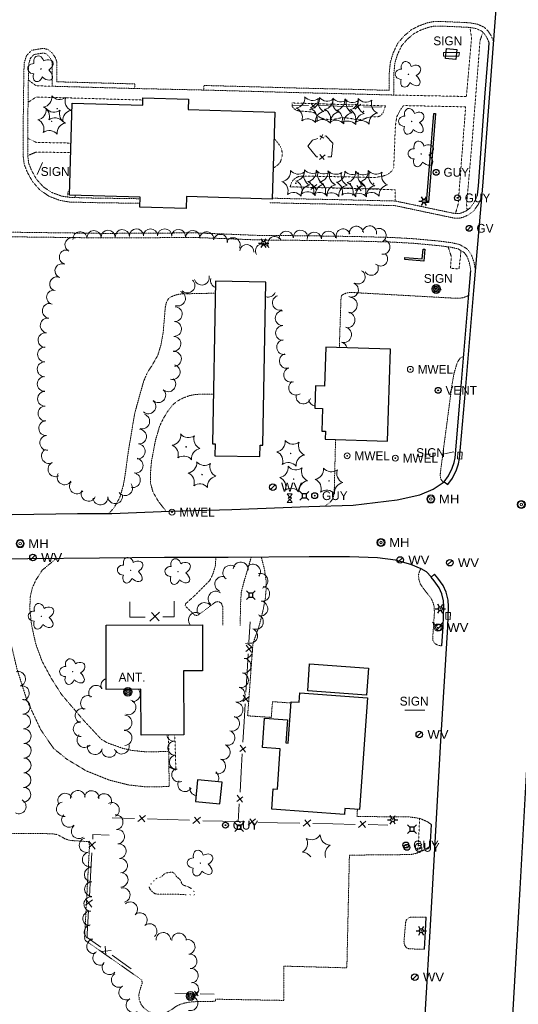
# Model space of a CAD drawing. Extents: x 386588 to 390135, y 96998 to 113606.
# Tile 33 of 93: x 387607 to 387879, y 99596 to 100133. Entities that reach past the tile are written whole.
import ezdxf
from ezdxf.enums import TextEntityAlignment as Align

# ---------------------------------------------------------------- set-up
doc = ezdxf.new("R2010")
doc.units = 0
doc.header["$MEASUREMENT"] = 0
for name, pattern in [('Wisdot3', [0.1875, 0.125, -0.0625]), ('Wisdot5', [0.1, 0.05, -0.05]), ('Wisdot6', [0.375, 0.125, -0.0625, 0.03125, -0.0625, 0.03125, -0.0625])]:
    doc.linetypes.add(name, pattern=pattern)
for name, color, linetype, lineweight in [('E_BLD', 241, 'Continuous', 25), ('E_DRN', 40, 'Continuous', 15), ('E_DWY', 2, 'Wisdot3', 15), ('E_LAND_Vegetation', 3, 'Continuous', 15), ('E_LTG', 21, 'Continuous', 25), ('E_MISCPROP', 30, 'Continuous', 15), ('E_MISCPROP_Railing', 30, 'Continuous', 15), ('E_MISCPROP_Well', 4, 'Continuous', 15), ('E_PATH_Sidewalk', 2, 'Wisdot5', 15), ('E_RDWY', 21, 'Continuous', 25), ('E_SGN', 21, 'Continuous', 15), ('E_STRUCT', 40, 'Continuous', 25), ('E_UTL_AG', 30, 'Continuous', 15), ('E_UTL_AG_Bold', 30, 'Continuous', 25), ('E_UTL_EGuyWire', 200, 'Continuous', 25), ('E_UTL_G', 2, 'Continuous', 25), ('E_UTL_MH', 30, 'Continuous', 15), ('E_UTL_W', 5, 'Continuous', 25), ('E_UTL_WHydrant', 4, 'Continuous', 15), ('E_WAL', 40, 'Continuous', 25), ('E_WTR', 4, 'Wisdot6', 15)]:
    doc.layers.add(name, color=color, linetype=linetype, lineweight=lineweight)
doc.styles.add('Style-dot_font5', font='dot_font5.shx')
doc.styles.add('Style-simplex', font='simplex.shx')

# ---------------------------------------------------------------- blocks, each defined once
blk = doc.blocks.new('ANT')
at = {"layer": 'E_MISCPROP', "style": 'Style-dot_font5'}
blk.add_text('ANT.', height=12, dxfattribs=at).set_placement((0, 0), align=Align.MIDDLE_CENTER)
blk = doc.blocks.new('GUY')
at = {"layer": 'E_UTL_EGuyWire'}
for radius in [4, 0.5]:
    blk.add_circle((0, 0), radius, dxfattribs=at)
at = {"layer": 'E_UTL_EGuyWire', "style": 'Style-dot_font5'}
blk.add_text('GUY', height=12, dxfattribs=at).set_placement((10, 0), align=Align.MIDDLE_LEFT)
blk = doc.blocks.new('GV')
at = {"layer": 'E_UTL_G'}
blk.add_line((-2.8, -2.8), (2.8, 2.8), dxfattribs=at)
blk.add_circle((0, 0), 4, dxfattribs=at)
at = {"layer": 'E_UTL_G', "style": 'Style-dot_font5'}
blk.add_text('GV', height=12, dxfattribs=at).set_placement((10, 0), align=Align.MIDDLE_LEFT)
blk = doc.blocks.new('HYD')
at = {"layer": 'E_UTL_WHydrant'}
for p, q in [((-3.8, 3.8), (-8.3, 8.3)), ((3.8, 3.8), (8.3, 8.3))]:
    blk.add_line(p, q, dxfattribs=at)
for radius in [5.48, 0.42]:
    blk.add_circle((0, 0), radius, dxfattribs=at)
blk = doc.blocks.new('INLET')
at = {"layer": 'E_DRN', "flags": 128}
blk.add_lwpolyline([(-7.5, 10), (7.5, 10), (7.5, 0), (-7.5, 0)], close=True, dxfattribs=at)
blk = doc.blocks.new('LPOL')
at = {"layer": 'E_LTG'}
for p, q in [((-4, 0), (-1.5, 0)), ((-0.75, 1.3), (-2, 3.46)), ((0.75, 1.3), (2, 3.46)), ((1.5, 0), (4, 0)), ((-2, -3.46), (-0.75, -1.3)), ((2, -3.46), (0.75, -1.3))]:
    blk.add_line(p, q, dxfattribs=at)
for radius in [1.5, 1.5, 1.5, 0.125]:
    blk.add_circle((0, 0), radius, dxfattribs=at)
blk = doc.blocks.new('MH')
at = {"layer": 'E_UTL_MH'}
for radius in [5, 4, 1.5]:
    blk.add_circle((0, 0), radius, dxfattribs=at)
at = {"layer": 'E_UTL_MH', "style": 'Style-dot_font5', "width": 1.111111}
blk.add_text('MH', height=10.8, dxfattribs=at).set_placement((10, 0), align=Align.MIDDLE_LEFT)
blk = doc.blocks.new('MTR')
at = {"layer": 'E_UTL_AG', "flags": 128}
for points in [[(-3.8, 6.5), (3.8, 6.5), (0, 1.2)], [(-3.8, -6.5), (3.8, -6.5), (0, -1.2)]]:
    blk.add_lwpolyline(points, close=True, dxfattribs=at)
at = {"layer": 'E_UTL_AG'}
blk.add_ellipse((0, 0), major_axis=(2.5, 0), ratio=0.5, dxfattribs=at)
blk = doc.blocks.new('MWEL')
at = {"layer": 'E_MISCPROP_Well'}
for radius in [4, 0.5]:
    blk.add_circle((0, 0), radius, dxfattribs=at)
at = {"layer": 'E_MISCPROP_Well', "style": 'Style-dot_font5'}
blk.add_text('MWEL', height=12, dxfattribs=at).set_placement((10, 0), align=Align.MIDDLE_LEFT)
blk = doc.blocks.new('PED')
at = {"layer": 'E_UTL_AG_Bold'}
for p, q in [((-2.5, 2.5), (-5.3, 5.3)), ((2.5, 2.5), (5.3, 5.3)), ((-2.5, -2.5), (-5.3, -5.3)), ((2.5, -2.5), (5.3, -5.3))]:
    blk.add_line(p, q, dxfattribs=at)
at = {"layer": 'E_UTL_AG_Bold', "flags": 128}
blk.add_lwpolyline([(-2.5, -2.5), (2.5, -2.5), (2.5, 2.5), (-2.5, 2.5)], close=True, dxfattribs=at)
blk = doc.blocks.new('CTRE')
at = {"layer": 'E_LAND_Vegetation'}
blk.add_circle((0, 0), 0.223, dxfattribs=at)
for centre, start, end in [((-11.97, 8.96), 280.2067, 5.97162), ((1.81, 14.92), 220.21132, 305.97623), ((13.83, 5.89), 160.21133, 245.97624), ((-13.83, -5.9), 340.21132, 65.97623), ((-1.81, -14.93), 40.21133, 125.97624)]:
    blk.add_arc(centre, 7.87, start, end, dxfattribs=at)
at = {"layer": 'E_LAND_Vegetation', "extrusion": (0, 0, -1)}
blk.add_arc((-12.03, -9.04), 7.87, 354.07279, 79.74889, dxfattribs=at)
blk = doc.blocks.new('POLE')
at = {"layer": 'E_MISCPROP'}
for radius in [4.46, 3.35, 2.23, 1.12]:
    blk.add_circle((0, 0), radius, dxfattribs=at)
blk = doc.blocks.new('SIGN')
at = {"layer": 'E_SGN', "lineweight": 13, "style": 'Style-dot_font5'}
blk.add_text('SIGN', height=12, dxfattribs=at).set_placement((0, 0), align=Align.MIDDLE_CENTER)
blk = doc.blocks.new('DTRE')
at = {"layer": 'E_LAND_Vegetation'}
blk.add_circle((-0.18, 0), 0.183, dxfattribs=at)
for centre, major_axis, ratio in [((-1.87, 5.32), (1.36, -4.98), 0.782863), ((4.06, 2.74), (-5.27, -2.93), 0.691916), ((-5.87, 0.15), (4.93, -0.12), 0.832022), ((-2.49, -5.24), (1.8, 4.86), 0.716896), ((3.54, -3.71), (-5.01, 4.58), 0.560249)]:
    blk.add_ellipse(centre, major_axis=major_axis, ratio=ratio, start_param=1.570796, end_param=4.712389, dxfattribs=at)
blk = doc.blocks.new('VENT')
at = {"layer": 'E_UTL_AG_Bold'}
for radius in [4, 0.5]:
    blk.add_circle((0, 0), radius, dxfattribs=at)
at = {"layer": 'E_UTL_AG_Bold', "style": 'Style-dot_font5'}
blk.add_text('VENT', height=12, dxfattribs=at).set_placement((10, 0), align=Align.MIDDLE_LEFT)
blk = doc.blocks.new('WV')
at = {"layer": 'E_UTL_W'}
blk.add_line((-2.8, -2.8), (2.8, 2.8), dxfattribs=at)
blk.add_circle((0, 0), 4, dxfattribs=at)
at = {"layer": 'E_UTL_W', "style": 'Style-dot_font5', "width": 1.111111}
blk.add_text('WV', height=10.8, dxfattribs=at).set_placement((10, 0), align=Align.MIDDLE_LEFT)

msp = doc.modelspace()

# ---------------------------------------------------------------- linework, layer by layer
at = {"layer": 'E_BLD'}
for p, q in [((387634.28, 100037.6), (387635.8, 100087.7)), ((387635.8, 100087.7), (387635.8, 100087.7)), ((387635.8, 100087.7), (387674.19, 100086.53)), ((387674.19, 100086.53), (387674.32, 100090.57)), ((387674.19, 100086.53), (387674.19, 100086.53)), ((387674.32, 100090.57), (387674.32, 100090.57)), ((387674.32, 100090.57), (387699.16, 100089.81)), ((387699.16, 100089.81), (387698.99, 100084.12)), ((387699.16, 100089.81), (387699.16, 100089.81)), ((387698.99, 100084.12), (387698.99, 100084.12)), ((387698.99, 100084.12), (387746.11, 100082.69)), ((387746.11, 100082.69), (387744.66, 100035.29)), ((387672.79, 100036.43), (387634.28, 100037.6)), ((387634.28, 100037.6), (387634.28, 100037.6)), ((387672.63, 100031.04), (387672.79, 100036.43)), ((387672.79, 100036.43), (387672.79, 100036.43)), ((387698.13, 100036.71), (387697.94, 100030.27)), ((387744.66, 100035.29), (387698.13, 100036.71)), ((387744.66, 100035.29), (387744.66, 100035.29)), ((387697.94, 100030.27), (387672.63, 100031.04)), ((387697.94, 100030.27), (387697.94, 100030.27)), ((387713.89, 99990.59), (387712.19, 99902.01)), ((387741.28, 99990.06), (387713.89, 99990.59)), ((387713.89, 99990.59), (387713.89, 99990.59)), ((387739.58, 99901.2), (387741.28, 99990.06)), ((387773.95, 99954.71), (387773.26, 99933.47)), ((387809.19, 99953.57), (387773.95, 99954.71)), ((387773.95, 99954.71), (387773.95, 99954.71)), ((387807.56, 99903.48), (387809.19, 99953.57)), ((387809.19, 99953.57), (387809.19, 99953.57)), ((387768.28, 99933.63), (387767.89, 99921.45)), ((387773.26, 99933.47), (387768.28, 99933.63)), ((387768.28, 99933.63), (387768.28, 99933.63)), ((387773.26, 99933.47), (387773.26, 99933.47)), ((387767.89, 99921.45), (387772.1, 99921.31)), ((387772.1, 99921.31), (387771.7, 99908.89)), ((387772.1, 99921.31), (387772.1, 99921.31)), ((387771.7, 99908.89), (387771.7, 99908.89)), ((387771.7, 99908.89), (387773.7, 99908.82)), ((387773.7, 99908.82), (387773.56, 99904.58)), ((387773.7, 99908.82), (387773.7, 99908.82)), ((387773.56, 99904.58), (387773.56, 99904.58)), ((387773.56, 99904.58), (387807.56, 99903.48)), ((387807.56, 99903.48), (387807.56, 99903.48)), ((387712.19, 99902.01), (387712.19, 99902.01)), ((387712.19, 99902.01), (387713.65, 99901.98)), ((387713.65, 99901.98), (387713.52, 99895.45)), ((387713.65, 99901.98), (387713.65, 99901.98)), ((387737.99, 99894.98), (387738.11, 99901.23)), ((387738.11, 99901.23), (387738.11, 99901.23)), ((387738.11, 99901.23), (387739.58, 99901.2)), ((387739.58, 99901.2), (387739.58, 99901.2)), ((387713.52, 99895.45), (387737.99, 99894.98)), ((387737.99, 99894.98), (387737.99, 99894.98)), ((387654.22, 99803.11), (387706.71, 99803.36)), ((387654.38, 99768.13), (387654.22, 99803.11)), ((387654.22, 99803.11), (387654.22, 99803.11)), ((387706.71, 99803.36), (387706.71, 99803.36)), ((387706.71, 99803.36), (387706.82, 99778.33)), ((387764.06, 99767.4), (387765.12, 99781.97)), ((387765.12, 99781.97), (387797.21, 99779.63)), ((387765.12, 99781.97), (387765.12, 99781.97)), ((387706.82, 99778.33), (387696.42, 99778.28)), ((387696.42, 99778.28), (387696.42, 99778.28)), ((387696.42, 99778.28), (387696.58, 99743.35)), ((387706.82, 99778.33), (387706.82, 99778.33)), ((387797.21, 99779.63), (387796.15, 99765.06)), ((387673.16, 99768.22), (387654.38, 99768.13)), ((387673.28, 99743.25), (387673.16, 99768.22)), ((387673.16, 99768.22), (387673.16, 99768.22)), ((387759.44, 99761.1), (387759.81, 99766.2)), ((387759.81, 99766.2), (387796.59, 99763.56)), ((387796.15, 99765.06), (387764.06, 99767.4)), ((387796.15, 99765.06), (387796.15, 99765.06)), ((387753.43, 99738.83), (387755.05, 99761.42)), ((387755.05, 99761.42), (387759.44, 99761.1)), ((387759.44, 99761.1), (387759.44, 99761.1)), ((387796.59, 99763.56), (387792.22, 99702.68)), ((387796.59, 99763.56), (387796.59, 99763.56)), ((387739.44, 99736.5), (387740.59, 99752.52)), ((387740.59, 99752.52), (387753.16, 99751.62)), ((387753.16, 99751.62), (387752.25, 99738.91)), ((387753.16, 99751.62), (387753.16, 99751.62)), ((387696.58, 99743.35), (387673.28, 99743.25)), ((387673.28, 99743.25), (387673.28, 99743.25)), ((387696.58, 99743.35), (387696.58, 99743.35)), ((387752.25, 99738.91), (387752.25, 99738.91)), ((387752.25, 99738.91), (387753.43, 99738.83)), ((387753.43, 99738.83), (387753.43, 99738.83)), ((387749.13, 99735.8), (387739.44, 99736.5)), ((387739.44, 99736.5), (387739.44, 99736.5)), ((387747.54, 99713.69), (387749.13, 99735.8)), ((387749.13, 99735.8), (387749.13, 99735.8)), ((387704.06, 99718.78), (387702.94, 99707.07)), ((387717.42, 99717.5), (387704.06, 99718.78)), ((387704.06, 99718.78), (387704.06, 99718.78)), ((387716.3, 99705.79), (387717.42, 99717.5)), ((387717.42, 99717.5), (387717.42, 99717.5)), ((387744.47, 99702.84), (387745.26, 99713.86)), ((387745.26, 99713.86), (387745.26, 99713.86)), ((387745.26, 99713.86), (387747.54, 99713.69)), ((387747.54, 99713.69), (387747.54, 99713.69)), ((387702.94, 99707.07), (387716.3, 99705.79)), ((387716.3, 99705.79), (387716.3, 99705.79)), ((387784.14, 99699.99), (387744.47, 99702.84)), ((387744.47, 99702.84), (387744.47, 99702.84)), ((387784.37, 99703.24), (387784.14, 99699.99)), ((387792.22, 99702.68), (387784.37, 99703.24)), ((387784.37, 99703.24), (387784.37, 99703.24)), ((387792.22, 99702.68), (387792.22, 99702.68))]:
    msp.add_line(p, q, dxfattribs=at)
at = {"layer": 'E_DWY', "flags": 128}
for points in [[(387707.4, 100094.81), (387707.47, 100097.31), (387730.62, 100096.69), (387760.89, 100095.84), (387786.21, 100095.26), (387808.44, 100094.65), (387808.54, 100104.16), (387809.1, 100109.97), (387810.69, 100115.14), (387813.12, 100120.31), (387816.61, 100124.34), (387820.61, 100127.69), (387824.61, 100129.76), (387829.37, 100131.49), (387833.04, 100132.18), (387836.73, 100132.2), (387845.99, 100131.77), (387852.46, 100131.45), (387856.55, 100130.72), (387860.27, 100129.07), (387862.36, 100126.92), (387863.94, 100124.53), (387865.19, 100121.64)], [(387707.4, 100094.81), (387730.55, 100094.19), (387760.83, 100093.34), (387786.15, 100092.76), (387810.92, 100092.08), (387811.04, 100104.03), (387811.56, 100109.48), (387813.02, 100114.24), (387815.23, 100118.94), (387818.37, 100122.55), (387822, 100125.6), (387825.61, 100127.47), (387830.03, 100129.07), (387833.29, 100129.68), (387836.68, 100129.7), (387845.87, 100129.27), (387852.18, 100128.96), (387855.81, 100128.31), (387858.81, 100126.98), (387860.41, 100125.35), (387861.73, 100123.34), (387862.89, 100120.65)], [(387672.69, 100033.07), (387647.15, 100033.45), (387634.48, 100033.78), (387629.25, 100034.6), (387623.36, 100036.81), (387618.39, 100040.16), (387614.19, 100044.86), (387611.39, 100049.92), (387609.67, 100054.26), (387609.12, 100058.47), (387609.04, 100070.88), (387609.42, 100101.98), (387609.61, 100109.55), (387610.86, 100113.49), (387613.69, 100116.48), (387620.15, 100117.6), (387622.72, 100116.81), (387624.9, 100115.01), (387626.62, 100112.46), (387627.47, 100109.88), (387627.35, 100099.32), (387652.49, 100098.63), (387669.88, 100098.16), (387669.81, 100095.66)], [(387672.77, 100035.57), (387647.2, 100035.95), (387634.71, 100036.28), (387629.89, 100037.03), (387624.51, 100039.05), (387620.04, 100042.06), (387616.24, 100046.31), (387613.66, 100050.99), (387612.11, 100054.9), (387611.62, 100058.64), (387611.54, 100070.87), (387611.92, 100101.93), (387612.1, 100109.13), (387613.07, 100112.19), (387614.93, 100114.15), (387619.99, 100115.03), (387621.52, 100114.57), (387623.03, 100113.32), (387624.35, 100111.35), (387624.96, 100109.49), (387624.82, 100096.89), (387652.42, 100096.13), (387669.81, 100095.66)], [(387669.81, 100095.66), (387707.4, 100094.81)], [(387856.62, 100037.7), (387854.76, 100033.62), (387852.65, 100030.63), (387850.08, 100028.77), (387848.28, 100027.99), (387846.38, 100027.46), (387844.37, 100027.49), (387841.57, 100028.05), (387826.81, 100031.17), (387811.87, 100034.31), (387782.44, 100035.03), (387755.07, 100035.59), (387744.68, 100035.87)], [(387858.89, 100036.66), (387856.94, 100032.37), (387854.45, 100028.85), (387851.33, 100026.59), (387849.12, 100025.63), (387846.7, 100024.96), (387844.1, 100024.99), (387841.07, 100025.6), (387826.29, 100028.72), (387811.58, 100031.82), (387782.38, 100032.53), (387755.01, 100033.09), (387743.25, 100033.4)], [(387565.13, 100017.65), (387600.23, 100017.35), (387630.03, 100016.98), (387653.7, 100016.67), (387702.71, 100016.96), (387736.54, 100015.62), (387768.04, 100015.32), (387790.66, 100014.96), (387809.4, 100014.48), (387821.79, 100013.77), (387835.78, 100012.48), (387842.46, 100011.6), (387846.78, 100010.64), (387851.05, 100008.15), (387853.28, 100004.96), (387854.67, 100000.91), (387855.42, 99996.85)], [(387565.11, 100015.15), (387600.21, 100014.85), (387630, 100014.48), (387653.69, 100014.17), (387702.67, 100014.46), (387736.48, 100013.12), (387768, 100012.82), (387790.61, 100012.46), (387809.3, 100011.98), (387821.61, 100011.28), (387835.5, 100010), (387842.03, 100009.14), (387845.86, 100008.29), (387849.32, 100006.26), (387851.03, 100003.81), (387852.24, 100000.27), (387852.96, 99996.4)], [(387686.51, 99976.47), (387687.19, 99979.36), (387688.32, 99981.21), (387689.96, 99982.24), (387691.92, 99983), (387693.48, 99983.44), (387695.63, 99983.72), (387713.76, 99984.1)], [(387782.17, 99980.39), (387782.49, 99982.81), (387783.93, 99983.67), (387785.47, 99984.25), (387787.41, 99984.51), (387838.73, 99981.65), (387843.47, 99981.38), (387846.96, 99981.35), (387849.1, 99981.7), (387851.78, 99982.86)], [(387781.31, 99954.47), (387782.17, 99980.39)], [(387655.77, 99864.02), (387658.39, 99866.84), (387661.66, 99872.59), (387663.68, 99879.4), (387664.89, 99886.8), (387666.24, 99897.01), (387669.76, 99918.16), (387671.15, 99923.38), (387673.15, 99930.56), (387674.78, 99936.27), (387676.71, 99940.76), (387679.1, 99944.42), (387680.61, 99947.04), (387682.45, 99950.27), (387684.1, 99955.8), (387685.36, 99962.63), (387685.79, 99967.86), (387686.51, 99976.47)], [(387837.97, 99880.98), (387836.76, 99882.43), (387836.23, 99884.35), (387836.4, 99886.69), (387842.73, 99934.56), (387843.89, 99940.77), (387845.48, 99946.08), (387846.89, 99948.45), (387849.08, 99949.88)], [(387686.97, 99865.23), (387682.78, 99870.52), (387679.74, 99875.84), (387678.36, 99880.91), (387678.51, 99887.08), (387679.01, 99892.7), (387681.22, 99904.13), (387683.39, 99911.52), (387685.35, 99915.62), (387687.64, 99919.37), (387690.31, 99922.96), (387692.55, 99924.97), (387695.86, 99926.79), (387699.4, 99928.14), (387703.18, 99928.94), (387712.71, 99929.04)], [(387773.53, 99868.07), (387776.32, 99870.16), (387777.77, 99872.03), (387778.38, 99874.34), (387778.57, 99877.19), (387779.26, 99904.39)], [(387627.02, 99839.44), (387619.49, 99833.11), (387616.17, 99828.03), (387614.13, 99823.63), (387612.93, 99818.53), (387612.7, 99812.07), (387613.62, 99803.4), (387615.94, 99792.92), (387619.31, 99783.59), (387624.43, 99774.12), (387629.97, 99765.36), (387637.11, 99757.01), (387642.01, 99751.27), (387648.98, 99743.78), (387651.73, 99740.84), (387655.26, 99738.83), (387658.52, 99737.76), (387663.19, 99736.03), (387668.48, 99734.84), (387675.26, 99734.16), (387688.43, 99734.2), (387688.58, 99715.18), (387676.49, 99714.94), (387666.59, 99716.03), (387656.18, 99718.62), (387643.45, 99723.71), (387632.82, 99730.13), (387625.71, 99735.87), (387618.71, 99746.05), (387611.22, 99761.96), (387605.74, 99779.19), (387602.49, 99792.76), (387600.19, 99808.81), (387598.38, 99821.16), (387596.21, 99828.76), (387589.44, 99838.92)], [(387714.1, 99840.04), (387713.72, 99835.14), (387712.35, 99830.79), (387710.71, 99827.48), (387702.46, 99819.2), (387697.63, 99814.85), (387697.24, 99813.76), (387702.48, 99808.63), (387704.04, 99808.37), (387712.45, 99814.65), (387713.9, 99815.74), (387715.41, 99816.05), (387717.03, 99815.13), (387717.76, 99813.27), (387717.84, 99803.09)], [(387727.27, 99803.01), (387727.58, 99816.59), (387727.95, 99821.33), (387729.11, 99825.85), (387733.3, 99840.17)], [(387755, 99760.7), (387744.89, 99761.44), (387744.25, 99752.85), (387731.35, 99753.72), (387734.22, 99792.78), (387735.55, 99796.91), (387737.46, 99802.18), (387738.97, 99807.85), (387740.18, 99813.28), (387741.02, 99817.82), (387741.42, 99822.74), (387741.48, 99826.98), (387740.58, 99833.32), (387738.8, 99840.22)], [(387837.19, 99791.84), (387835.4, 99792.06), (387833.51, 99792.99), (387832.38, 99794.53), (387832.16, 99796.14), (387833.1, 99809.82), (387832.99, 99813.26), (387832.12, 99816.09), (387831.25, 99817.83), (387830.02, 99819.45), (387828.21, 99821.66), (387826.58, 99823.79), (387825.43, 99825.6), (387824.56, 99828.34), (387824.47, 99830.59), (387824.74, 99831.71), (387825.59, 99833.87)], [(387831.49, 99694.48), (387829.09, 99696.09), (387825.16, 99697.8), (387819.11, 99698.68), (387790.92, 99698.8), (387791.15, 99702.76)], [(387602.13, 99542.12), (387602.69, 99545.55), (387602.66, 99547.59), (387602.07, 99549.43), (387600.71, 99550.85), (387574.21, 99554.31), (387572.03, 99555.07), (387570.35, 99556.9), (387569.51, 99562.51), (387570.07, 99565.4), (387578.04, 99611.14), (387579.03, 99619.31), (387580.42, 99661.95), (387581.14, 99664.56), (387582.77, 99666.01), (387591.27, 99671.45), (387592.69, 99673.68), (387593.06, 99677.06), (387593.63, 99684.18), (387593.94, 99686.53), (387595.26, 99688.17), (387596.64, 99689.16), (387598.85, 99689.64), (387624.72, 99689.47), (387627.45, 99689.05), (387629.57, 99688.06), (387631.87, 99686.65), (387634.57, 99685.78), (387643.57, 99685.23), (387644.45, 99685.23), (387645.01, 99684.54), (387645.22, 99682.89), (387642.52, 99632.49), (387642.84, 99631.35), (387673.7, 99609.75), (387673.92, 99607.95), (387673.27, 99606.15), (387672.53, 99603.69), (387672.06, 99601.53), (387672.36, 99598.86), (387673.45, 99596.26), (387674.99, 99594.35), (387677.48, 99592.45), (387679.9, 99591.41), (387683.07, 99590.88), (387687, 99591.86), (387689.98, 99593.64), (387692.24, 99595.29), (387694.55, 99596.43), (387697.25, 99597.23), (387699.55, 99597.65), (387704.1, 99598.03), (387713.78, 99598.11), (387713.77, 99599.26)], [(387830.82, 99682.58), (387828.02, 99680.87), (387824.66, 99679.19), (387821.63, 99678.37), (387819.86, 99678.09), (387786.8, 99677.78), (387785.41, 99616.36), (387751.05, 99617.29), (387751.1, 99598.6), (387713.77, 99599.26)], [(387827.64, 99626.47), (387819.23, 99626.7), (387817.72, 99627.4), (387816.75, 99629.07), (387816.53, 99630.71), (387817.41, 99641.05), (387817.78, 99642.39), (387818.83, 99643.44), (387819.97, 99643.93), (387828.64, 99643.96)]]:
    msp.add_lwpolyline(points, dxfattribs=at)
at = {"layer": 'E_LAND_Vegetation'}
for centre, radius, start, end in [((387640.07, 100013.72), 3.86, 5.4557, 185.4557), ((387647.65, 100014.31), 3.86, 1.8531, 181.8531), ((387655.36, 100014.55), 3.86, 1.8531, 181.8531), ((387663.11, 100014.87), 3.86, 2.8884, 182.8884), ((387670.82, 100015.27), 3.86, 2.8884, 182.8884), ((387678.44, 100015.32), 3.86, 359.9516, 179.9516), ((387686.16, 100015.31), 3.86, 359.9516, 179.9516), ((387693.74, 100014.93), 3.86, 355.903, 175.903), ((387701.44, 100014.38), 3.86, 355.903, 175.903), ((387709.07, 100013.64), 3.86, 354.3363, 174.3363), ((387716.46, 100012.29), 3.86, 347.9039, 167.9039), ((387752.41, 100014.01), 3.86, 4.3998, 184.3998), ((387760.1, 100014.6), 3.86, 4.3998, 184.3998), ((387767.68, 100013.54), 3.86, 3.7095, 183.7095), ((387775.39, 100014.03), 3.86, 3.7095, 183.7095), ((387783.39, 100015.24), 3.86, 17.0255, 197.0255), ((387790.59, 100016.7), 3.86, 6.3415, 186.3415), ((387797.75, 100016.94), 3.86, 350.4669, 170.4669), ((387802.93, 100015.55), 3.86, 290.4632, 110.4632), ((387635.72, 100010.51), 3.86, 64.2006, 244.2006), ((387723.42, 100010.49), 3.86, 332.2851, 152.2851), ((387739.48, 100007.14), 3.86, 29.0932, 209.0932), ((387746.2, 100011.12), 3.86, 32.0362, 212.0362), ((387805.04, 100009.2), 3.86, 260.3949, 80.3949), ((387632.64, 100003.77), 3.86, 73.4543, 253.4543), ((387730.94, 100006.74), 3.86, 354.9196, 174.9196), ((387803.75, 100002.75), 3.86, 226.6453, 46.6453), ((387630.25, 99996.25), 3.86, 68.1141, 248.1141), ((387791.53, 99992.97), 3.86, 240.3606, 60.3606), ((387798.69, 99997.68), 3.86, 209.7414, 29.7414), ((387627.37, 99989.09), 3.86, 68.1141, 248.1141), ((387698.56, 99988.29), 4.04, 226.1405, 46.1252), ((387706.42, 99992.55), 4.04, 193.1181, 13.1028), ((387715.22, 99991.01), 4.04, 165.5068, 249.7761), ((387787.86, 99985.85), 3.86, 250.3675, 70.3675), ((387625.71, 99981.85), 3.86, 77.1006, 257.1006), ((387693.43, 99981.16), 4.04, 249.518, 69.5027), ((387742.55, 99985.97), 4.02, 249.3584, 338.8018), ((387623.6, 99974.48), 4.04, 81.8241, 261.8087), ((387748.87, 99978.88), 4.02, 107.0594, 287.0441), ((387786.78, 99977.62), 4.26, 267.5162, 87.5009), ((387691.65, 99972.68), 4.04, 267.2552, 87.2399), ((387750.44, 99970.5), 4.02, 91.9305, 271.9152), ((387785.56, 99969.53), 4.26, 259.3995, 79.3842), ((387622.45, 99966.49), 4.04, 81.8241, 261.8087), ((387691.27, 99964.6), 4.04, 267.5687, 87.5533), ((387621.3, 99958.49), 4.04, 81.8241, 261.8087), ((387750.63, 99962.42), 4.02, 90.4801, 270.4647), ((387783.66, 99961.42), 4.26, 254.9611, 74.9458), ((387690.93, 99956.53), 4.04, 267.5687, 87.5533), ((387751.2, 99954.7), 4.02, 98.2092, 278.1939), ((387781.45, 99953.2), 4.26, 15.461, 74.9458), ((387620.99, 99950.68), 4.04, 88.6474, 268.6321), ((387691.24, 99948.27), 4.04, 272.795, 92.7797), ((387620.8, 99942.61), 4.04, 88.6474, 268.6321), ((387752.68, 99947.14), 4.02, 106.5921, 286.5768), ((387690.51, 99941.1), 4.04, 252.5736, 72.5582), ((387755.02, 99939.58), 4.02, 109.9645, 289.9491), ((387620.83, 99934.63), 4.04, 91.1144, 271.099), ((387688.14, 99934.43), 4.04, 227.4572, 47.4419), ((387757.78, 99932.56), 4.02, 122.8038, 302.7885), ((387620.99, 99926.55), 4.04, 91.1144, 271.099), ((387682.68, 99928.48), 4.04, 227.4572, 47.4419), ((387677.3, 99922.39), 4.04, 228.5968, 48.5814), ((387761.73, 99927.75), 4.02, 164.115, 344.0997), ((387768.63, 99926.52), 4.02, 188.6036, 259.887), ((387621.21, 99918.55), 4.04, 93.0551, 273.0398), ((387621.64, 99910.49), 4.04, 93.0551, 273.0398), ((387673.96, 99914.19), 4.04, 253.366, 73.3507), ((387672.18, 99905.91), 4.04, 265.2383, 85.2229), ((387622.21, 99902.5), 4.04, 94.7934, 274.7781), ((387623.07, 99895.33), 4.04, 116.3492, 296.3339), ((387671.5, 99897.86), 4.04, 265.2383, 85.2229), ((387670.35, 99890.1), 4.04, 259.4055, 79.3902), ((387626.66, 99888.09), 4.04, 116.3492, 296.3339), ((387631.64, 99883.71), 4.04, 148.4845, 328.4691), ((387668.86, 99882.16), 4.04, 259.4055, 79.3902), ((387638.36, 99878.79), 4.04, 140.9651, 320.9497), ((387664.62, 99877.78), 4.04, 216.4376, 36.4223), ((387644.67, 99874.76), 4.04, 155.2529, 335.2375), ((387651.15, 99872.72), 4.04, 184.7923, 4.777), ((387659.19, 99873.4), 4.04, 184.7923, 4.777), ((387721.96, 99831.69), 4.08, 54.5011, 234.4858), ((387727.6, 99833.47), 4.08, 355.0097, 174.9944), ((387734.25, 99832.28), 4.08, 322.1438, 142.1285), ((387717.57, 99825.55), 4.08, 70.8254, 250.8101), ((387738.33, 99827.29), 4.08, 285.7483, 105.733), ((387739.29, 99820.2), 4.08, 262.6944, 82.6791), ((387713.92, 99817.52), 4.08, 50.5168, 230.5015), ((387707.91, 99811.35), 4.08, 36.9188, 216.9034), ((387738.25, 99812.1), 4.08, 262.6944, 82.6791), ((387703.19, 99805.96), 4.08, 59.5756, 220.1899), ((387735.81, 99804.95), 4.08, 247.7225, 67.7072), ((387732.72, 99797.33), 4.08, 249.4024, 69.3871), ((387729.87, 99789.11), 4.08, 264.6671, 84.6518), ((387729.11, 99780.98), 4.08, 264.6671, 84.6518), ((387606.36, 99773.85), 4, 284.7187, 104.7034), ((387727.68, 99773.23), 4.08, 257.3749, 77.3596), ((387608.39, 99766.11), 4, 284.7187, 104.7034), ((387648.87, 99766.27), 4.07, 35.2015, 215.1862), ((387655.49, 99770.15), 4.07, 106.2023, 203.8699), ((387725.9, 99765.27), 4.08, 257.3749, 77.3596), ((387644.43, 99760.69), 4.07, 58.4903, 238.475), ((387668.77, 99765.58), 4.07, 265.7066, 40.362), ((387608.82, 99758.61), 4, 271.9571, 91.9417), ((387666.45, 99758.4), 4.07, 250.5153, 70.5), ((387724.72, 99757.02), 4.08, 262.0465, 82.0311), ((387609.09, 99750.62), 4, 271.9571, 91.9417), ((387641.51, 99753.69), 4.07, 71.9194, 251.9041), ((387664.25, 99750), 4.07, 267.5166, 87.5013), ((387722.85, 99749.49), 4.08, 251.9922, 71.9768), ((387640.46, 99746.52), 4.07, 92.247, 272.2317), ((387609.36, 99742.62), 4, 271.9571, 91.9417), ((387642.55, 99740.54), 4.07, 136.9746, 316.9592), ((387664.3, 99741.66), 4.07, 273.4638, 93.4485), ((387691.11, 99743.81), 3.87, 187.4785, 275.2555), ((387720.33, 99741.73), 4.08, 251.9922, 71.9768), ((387609.49, 99734.72), 4, 269.4044, 89.389), ((387648.18, 99736.71), 4.07, 166.6549, 346.6395), ((387662.72, 99736.96), 4.07, 199.0722, 19.0569), ((387691.82, 99736.11), 3.87, 95.2708, 275.2555), ((387717.8, 99733.96), 4.08, 251.9922, 71.9768), ((387655.89, 99735.17), 4.07, 173.4832, 353.4679), ((387692.6, 99728.46), 3.87, 96.4262, 276.4109), ((387609.4, 99726.72), 4, 269.4044, 89.389), ((387715.28, 99726.2), 4.08, 251.9922, 71.9768), ((387609.32, 99718.72), 4, 269.4044, 89.389), ((387693.91, 99721.54), 3.87, 113.8515, 293.8362), ((387711.56, 99719.84), 4.08, 328.745, 53.2135), ((387697.21, 99716.25), 3.87, 149.0856, 329.0703), ((387609.23, 99710.72), 4, 269.4044, 89.389), ((387631.96, 99707.54), 3.97, 25.1169, 205.1016), ((387638.89, 99709.03), 3.97, 4.7862, 184.7708), ((387646.41, 99708.94), 3.97, 353.2545, 173.2392), ((387653.22, 99707.31), 3.97, 330.7435, 150.7282), ((387703.75, 99714.14), 3.87, 170.0511, 262.5242), ((387606.65, 99704.32), 4, 242.9656, 62.9503), ((387631.2, 99702.82), 3.97, 101.9174, 281.9021), ((387657.49, 99702.45), 3.97, 298.2244, 118.2091), ((387633.99, 99696.97), 3.97, 134.2194, 314.204), ((387659.51, 99695.77), 3.97, 275.5448, 95.5295), ((387639.34, 99690.78), 3.97, 127.1403, 307.1249), ((387660.3, 99687.85), 3.97, 276.1728, 96.1574), ((387766.09, 99691.91), 5.72, 241.2036, 326.9685), ((387776.61, 99688.91), 5.72, 181.2036, 266.9685), ((387643.6, 99683.22), 3.97, 102.3548, 282.3395), ((387661.16, 99679.95), 3.97, 276.1728, 96.1574), ((387758.23, 99684.29), 5.72, 301.2036, 26.9685), ((387645.3, 99675.46), 3.97, 102.3548, 282.3395), ((387760.89, 99673.68), 5.72, 32.8452, 86.9685), ((387779.27, 99678.29), 5.72, 121.2036, 197.3869), ((387661.93, 99672.06), 3.97, 275.5546, 95.5393), ((387646.39, 99667.2), 3.97, 90.6321, 270.6168), ((387662.25, 99664.32), 3.97, 270.5267, 90.5114), ((387646.48, 99659.26), 3.97, 90.6321, 270.6168), ((387663.35, 99656.01), 3.97, 284.1038, 104.0884), ((387646.16, 99651.15), 3.97, 85.6614, 265.6461), ((387667.4, 99648.3), 3.97, 311.6565, 131.6412), ((387645.56, 99643.23), 3.97, 85.6614, 265.6461), ((387672.68, 99642.36), 3.97, 311.6565, 131.6412), ((387677.96, 99636.43), 3.97, 311.6565, 131.6412), ((387646.31, 99635.88), 3.97, 99.8503, 279.8349), ((387685.41, 99631.63), 3.97, 2.1707, 182.1554), ((387693.95, 99631.34), 3.97, 2.1707, 182.1554), ((387647.67, 99628.06), 3.97, 99.8503, 279.8349), ((387698.75, 99627.77), 3.97, 277.5191, 97.5038), ((387650.99, 99621.75), 3.97, 120.5361, 300.5208), ((387656.12, 99616.61), 3.97, 137.9461, 317.9308), ((387699.79, 99619.9), 3.97, 277.5191, 97.5038), ((387700.43, 99612.1), 3.97, 274.1929, 94.1776), ((387661.11, 99609.74), 3.97, 120.8214, 300.8061), ((387700.74, 99604.45), 3.97, 266.7779, 86.7626), ((387665.18, 99602.89), 3.97, 120.1696, 300.1543), ((387669.17, 99596.02), 3.97, 120.1696, 300.1543), ((387700.26, 99597), 3.97, 253.7528, 73.7375)]:
    msp.add_arc(centre, radius, start, end, dxfattribs=at)
at = {"layer": 'E_MISCPROP_Railing'}
for p, q in [((387765.54, 100084.91), (387768.83, 100087.64)), ((387765.75, 100087.71), (387768.11, 100084.9)), ((387789.7, 100084.31), (387792.99, 100087.04)), ((387789.92, 100087.12), (387792.27, 100084.31)), ((387772.93, 100068.57), (387770.63, 100069.88)), ((387772.37, 100070.52), (387770.83, 100067.85)), ((387770.55, 100056.87), (387773.67, 100059.58)), ((387770.69, 100059.59), (387773.03, 100056.93)), ((387769.13, 100043.26), (387765.83, 100040.52)), ((387768.92, 100040.45), (387766.55, 100043.26)), ((387793.36, 100042.71), (387790.06, 100039.97)), ((387793.15, 100039.9), (387790.78, 100042.71)), ((387683.42, 99810.21), (387678.02, 99805.37)), ((387683.24, 99805.44), (387679.06, 99810.06)), ((387730.31, 99788.82), (387733.57, 99791.37)), ((387733.47, 99788.46), (387730.51, 99792.28)), ((387728.68, 99761.57), (387731.95, 99764.12)), ((387731.84, 99761.21), (387728.89, 99765.04)), ((387730.22, 99733.97), (387727.27, 99737.79)), ((387727.06, 99734.32), (387730.32, 99736.87)), ((387728.59, 99706.72), (387725.64, 99710.54)), ((387725.44, 99707.08), (387728.7, 99709.63)), ((387675.65, 99699.45), (387671.53, 99696.09)), ((387675.35, 99695.97), (387672.45, 99699.48)), ((387705.69, 99698.49), (387701.57, 99695.12)), ((387705.39, 99695), (387702.49, 99698.52)), ((387735.7, 99697.6), (387731.62, 99694.19)), ((387735.45, 99694.11), (387732.5, 99697.59)), ((387765.75, 99696.95), (387761.66, 99693.55)), ((387765.49, 99693.46), (387762.55, 99696.95)), ((387795.79, 99696.31), (387791.71, 99692.9)), ((387795.53, 99692.82), (387792.59, 99696.3)), ((387648.57, 99684.96), (387644.8, 99682.01)), ((387644.92, 99685.37), (387648.34, 99680.96)), ((387646.76, 99653.51), (387642.99, 99650.56)), ((387643.11, 99653.91), (387646.52, 99649.51)), ((387651.39, 99625.21), (387656.94, 99625.77)), ((387653.66, 99628.09), (387654.18, 99623.34)), ((387704.64, 99603.55), (387701.7, 99601.12)), ((387704.44, 99601.05), (387702.34, 99603.56))]:
    msp.add_line(p, q, dxfattribs=at)
at = {"layer": 'E_MISCPROP_Railing', "flags": 128}
for points in [[(387755.93, 100086.65), (387764.57, 100086.44)], [(387770.28, 100086.3), (387780.1, 100086.06)], [(387780.1, 100086.06), (387788.73, 100085.85)], [(387794.44, 100085.71), (387804.26, 100085.47)], [(387777.75, 100065.79), (387774.01, 100069.94), (387773.41, 100069.73)], [(387769.52, 100068.39), (387766.7, 100067.42), (387764.1, 100064.27)], [(387775.09, 100058.33), (387777.09, 100058.32), (387777.75, 100065.79)], [(387764.1, 100064.27), (387768.81, 100058.33), (387769.58, 100058.33)], [(387764.38, 100041.86), (387754.53, 100042.08)], [(387778.76, 100041.53), (387770.1, 100041.73)], [(387788.61, 100041.31), (387778.76, 100041.53)], [(387803, 100040.98), (387794.34, 100041.18)], [(387675.48, 99807.55), (387667.16, 99807.44), (387667.1, 99815.79)], [(387691.41, 99816.18), (387691.4, 99807.76), (387685.16, 99807.68)], [(387732.08, 99793.86), (387732.74, 99804.94)], [(387731.12, 99777.69), (387731.7, 99787.43)], [(387730.46, 99766.62), (387731.12, 99777.69)], [(387729.49, 99750.44), (387730.07, 99760.18)], [(387728.83, 99739.37), (387729.49, 99750.44)], [(387727.87, 99723.2), (387728.45, 99732.94)], [(387727.21, 99712.12), (387727.87, 99723.2)], [(387726.24, 99695.95), (387726.82, 99705.69)], [(387669.74, 99697.77), (387657.54, 99698.16)], [(387687.57, 99697.19), (387676.84, 99697.54)], [(387699.78, 99696.8), (387687.57, 99697.19)], [(387717.61, 99696.23), (387706.88, 99696.57)], [(387729.82, 99695.85), (387728.38, 99695.88), (387717.61, 99696.23)], [(387747.65, 99695.47), (387736.91, 99695.7)], [(387759.86, 99695.2), (387747.65, 99695.47)], [(387777.7, 99694.82), (387766.96, 99695.05)], [(387789.91, 99694.56), (387777.7, 99694.82)], [(387807.74, 99694.17), (387797, 99694.41)], [(387655.91, 99688.67), (387647.1, 99689.01), (387646.96, 99686.56)], [(387646.53, 99679.13), (387645.8, 99666.35)], [(387645.8, 99666.35), (387645.15, 99655.11)], [(387644.72, 99647.68), (387643.99, 99634.9)], [(387643.99, 99634.9), (387643.87, 99632.93), (387651.46, 99627.57)], [(387657.54, 99623.28), (387667.99, 99615.89)], [(387700.41, 99602.31), (387691.66, 99602.53)], [(387713.2, 99602), (387705.5, 99602.19)]]:
    msp.add_lwpolyline(points, dxfattribs=at)
at = {"layer": 'E_PATH_Sidewalk', "flags": 128}
for points in [[(387810.92, 100092.08), (387850.52, 100091.29), (387853.34, 100123.29), (387852.48, 100128.91)], [(387859.52, 100126.26), (387857.98, 100121.85), (387854.11, 100072.75), (387850.64, 100032.34), (387850.94, 100029.39)], [(387611.9, 100100.23), (387616.23, 100097.13), (387624.82, 100096.89)], [(387611.75, 100088.12), (387616.23, 100091.03), (387674.28, 100089.36)], [(387844.59, 100027.49), (387846.04, 100032.63), (387850.11, 100085.66), (387816.36, 100086.35), (387814.54, 100084.07), (387812.71, 100080.41), (387812.04, 100076.86), (387811.76, 100073.64), (387810.95, 100052.58), (387810.1, 100050.83), (387807.68, 100048.78), (387804.51, 100047.75), (387800.5, 100047.15), (387761.79, 100047.95), (387759.35, 100047.72), (387757.74, 100047.05), (387756.12, 100045.74), (387755.19, 100044.12), (387754.53, 100042.08), (387811.67, 100040.45), (387811.66, 100034.32)], [(387806.42, 100086.2), (387755.51, 100087.79), (387755.71, 100085.78), (387756.54, 100084.7), (387758.01, 100083.75), (387759.57, 100083.39), (387765.56, 100082.95), (387766.82, 100082.7), (387767.65, 100082.42), (387768.91, 100081.31), (387770.03, 100080.32), (387771.48, 100079.52), (387773.28, 100078.97), (387776.35, 100078.68), (387778.45, 100078.81), (387780.57, 100079.37), (387782.5, 100079.7), (387784.32, 100079.66), (387786.08, 100079.53), (387788.29, 100079.17), (387790.22, 100078.77), (387792.48, 100078.62), (387794.27, 100078.87), (387796.09, 100079.55), (387797.79, 100080.07), (387799.44, 100080.23), (387801.19, 100080.18), (387802.49, 100080.31), (387803.75, 100080.79)], [(387803.75, 100080.79), (387805.12, 100082.37), (387805.81, 100084.25), (387806.42, 100086.2)], [(387611.55, 100068.5), (387616.27, 100066.27), (387635.14, 100065.91)], [(387745.18, 100052.24), (387745.88, 100052.6), (387747.92, 100054.1), (387749.22, 100055.68), (387750.06, 100058.23), (387750.18, 100060.78), (387749.8, 100062.56), (387749.22, 100064.03), (387747.8, 100066), (387746.47, 100067.69), (387745.67, 100068.3)], [(387611.61, 100059.12), (387616.26, 100061.04), (387634.98, 100060.69)], [(387633.34, 100036.49), (387633.49, 100039.6), (387634.34, 100039.57)], [(387637.4, 100036.21), (387637.49, 100037.5)], [(387840.61, 100009.33), (387842.28, 100004.09), (387841.89, 99997.7), (387846.54, 99997.31), (387847.59, 100007.27)], [(387688.43, 99734.2), (387688.2, 99743.31)], [(387688.49, 99725.91), (387692.27, 99724.16), (387691.69, 99743.33)], [(387823.61, 99678.91), (387824.07, 99681.23), (387824.42, 99684.36), (387825.06, 99697.82)]]:
    msp.add_lwpolyline(points, dxfattribs=at)
at = {"layer": 'E_RDWY', "flags": 128}
for points in [[(387854.51, 99985.55), (387859.54, 100042.38), (387863.29, 100092.95), (387865.16, 100117.52), (387871.29, 100198.85), (387874.26, 100242.49), (387878.22, 100301.85), (387880.44, 100357.46), (387881.18, 100407.65), (387880.87, 100437.87), (387880.25, 100456.58), (387878.46, 100500.44), (387876.48, 100535.71), (387874.48, 100562.96), (387872.09, 100591.16), (387868.27, 100634.71), (387865.37, 100669.59), (387862.64, 100699.57), (387859.34, 100738.63), (387856.17, 100774.49), (387852.17, 100820.42), (387848.64, 100860.9), (387844.74, 100906.24), (387841.29, 100945.55)], [(387856.62, 100037.7), (387857.05, 100042.59), (387860.8, 100093.13), (387862.67, 100117.71), (387862.89, 100120.65)], [(387852.02, 99985.77), (387852.96, 99996.4)], [(387838.35, 99881.34), (387840.79, 99884.51), (387842.84, 99888.71), (387843.85, 99891.76), (387844.34, 99894.33), (387847.55, 99931.18), (387852.02, 99985.77)], [(387838.35, 99881.34), (387840.33, 99879.81), (387842.93, 99883.19), (387845.16, 99887.76), (387846.28, 99891.13), (387846.82, 99894), (387850.04, 99930.96), (387854.51, 99985.57)], [(387902.11, 99984.26), (387897.43, 99927.91), (387893.66, 99885.2), (387889.8, 99835.25), (387886.93, 99788.54), (387882.47, 99711.83), (387879.56, 99659.5), (387877.86, 99628.12), (387876.56, 99606), (387874.16, 99565.33)], [(387468.1, 99862.66), (387497.2, 99862.82), (387527.56, 99862.87), (387566.97, 99862.89), (387603.02, 99863.37), (387638.67, 99863.95), (387657.36, 99864.03), (387688.72, 99865.3), (387722.82, 99866.1), (387764.62, 99867.81), (387788.77, 99868.52), (387812.82, 99871.41), (387825.08, 99874.23), (387832.34, 99877.24), (387838.43, 99881.28)], [(387831.33, 99829.44), (387828.82, 99832.16), (387825.89, 99833.75), (387820.27, 99836.16), (387811.95, 99838.48), (387802.05, 99839.83), (387786.93, 99840.36), (387764.94, 99840.44), (387720.67, 99840.06), (387686.16, 99839.97), (387650.62, 99839.7), (387611.63, 99839.27), (387568.91, 99838.58), (387526.74, 99838.72), (387490.59, 99838.32), (387466.91, 99838.39), (387466.34, 99838.38)], [(387826.62, 99566.56), (387828.43, 99596.77), (387830.72, 99636.29), (387833.62, 99687.74), (387836.36, 99736.91), (387840.33, 99802.27), (387840.83, 99813.29), (387840.63, 99816.85), (387839.49, 99821.05), (387837.86, 99824.7), (387835, 99828.72), (387833.2, 99830.95), (387831.25, 99829.37)], [(387826.62, 99566.56), (387828.43, 99596.77), (387830.72, 99636.29), (387833.62, 99687.74), (387836.36, 99736.91), (387840.33, 99802.27), (387840.83, 99813.29), (387840.63, 99816.85), (387839.49, 99821.05), (387837.86, 99824.7), (387835, 99828.72), (387833.2, 99830.95), (387831.25, 99829.37)], [(387837.19, 99791.84), (387837.83, 99802.4), (387838.32, 99813.27), (387838.14, 99816.45), (387837.13, 99820.21), (387835.68, 99823.45), (387833.01, 99827.21), (387831.25, 99829.37)], [(387830.82, 99682.58), (387831.12, 99687.88), (387831.49, 99694.48)], [(387827.64, 99626.47), (387828.22, 99636.43), (387828.64, 99643.96)]]:
    msp.add_lwpolyline(points, dxfattribs=at)
at = {"layer": 'E_SGN'}
for p, q in [((387846.68, 100115.34, 1611.5), (387838.11, 100115.31, 1611.26)), ((387838.11, 100115.31, 1611.26), (387838.12, 100113.19, 1611.05)), ((387838.12, 100113.19, 1611.05), (387846.46, 100113.34, 1611.45)), ((387846.46, 100113.34, 1611.45), (387846.68, 100115.34, 1611.5)), ((387616.73, 100048.73), (387619.58, 100055.39)), ((387832.34, 99987.01), (387836.93, 99986)), ((387838.64, 99896.45), (387843.77, 99897.57)), ((387817.08, 99756.83), (387827.8, 99756.77))]:
    msp.add_line(p, q, dxfattribs=at)
at = {"layer": 'E_STRUCT'}
for p, q in [((387839.09, 100111.94, 1607.46), (387839.75, 100117.54, 1608.08)), ((387839.75, 100117.54, 1608.08), (387845.25, 100116.99, 1608.02)), ((387845.25, 100116.99, 1608.02), (387844.69, 100111.43, 1607.7)), ((387844.69, 100111.43, 1607.7), (387839.09, 100111.94, 1607.46))]:
    msp.add_line(p, q, dxfattribs=at)
at = {"layer": 'E_WAL'}
for p, q in [((387828.84, 100033.42, 1608.56), (387832.8, 100082.02, 1608.63)), ((387833.78, 100081.96, 1608.7), (387829.96, 100033.43, 1608.49)), ((387832.8, 100082.02, 1608.63), (387833.78, 100081.96, 1608.7)), ((387829.96, 100033.43, 1608.49), (387828.84, 100033.42, 1608.56)), ((387826.38, 100002.81, 1607.42), (387826.95, 100008.16, 1607.63)), ((387826.95, 100008.16, 1607.63), (387827.92, 100008.04, 1607.69)), ((387827.92, 100008.04, 1607.69), (387827.34, 100001.63, 1607.48)), ((387817, 100002.5, 1607.56), (387817.06, 100003.6, 1607.62)), ((387827.34, 100001.63, 1607.48), (387817, 100002.5, 1607.56)), ((387817.06, 100003.6, 1607.62), (387826.38, 100002.81, 1607.42))]:
    msp.add_line(p, q, dxfattribs=at)
at = {"layer": 'E_WTR', "flags": 128}
for points in [[(387692.36, 99666.47), (387691.51, 99667.8), (387690.38, 99668.49), (387689.52, 99668.46), (387688.21, 99668.3), (387686.63, 99667.97), (387685.47, 99667.08), (387684.45, 99665.97), (387683.47, 99665.68)], [(387678.97, 99662.21), (387678.68, 99661.98), (387678.39, 99661.76)], [(387680.36, 99663.87), (387680.01, 99663.23)], [(387682.08, 99665.19), (387681.45, 99664.94), (387681.4, 99664.9)], [(387700.72, 99659.53), (387700.34, 99659.8), (387698.97, 99660.47), (387697.52, 99661), (387696.29, 99661.44), (387695.43, 99662.35), (387695.03, 99663.72), (387694.46, 99664.54), (387693.7, 99665.26), (387692.83, 99665.85), (387692.36, 99666.47)], [(387677.76, 99660.53), (387677.74, 99660.42), (387678.23, 99659.1), (387679.44, 99657.88), (387680.72, 99656.84), (387682.24, 99656.47), (387684.22, 99656.43), (387686.48, 99656.53)], [(387686.48, 99656.53), (387691.26, 99656.56), (387697.86, 99656.2)], [(387702.23, 99657.77), (387701.82, 99658.45)], [(387699.43, 99656.12), (387700.22, 99656.08)], [(387701.78, 99656), (387702.1, 99655.99), (387702.44, 99656.31)]]:
    msp.add_lwpolyline(points, dxfattribs=at)

# ---------------------------------------------------------------- block references
at = {"layer": 'E_DRN', "xscale": 0.25, "yscale": 0.25, "zscale": 0.25}
for p, rotation in [((387845.71, 99895.64), 267.3246805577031), ((387839.34, 99808.25), 267.7660245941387)]:
    msp.add_blockref('INLET', p, dxfattribs=dict(at, rotation=rotation))
at = {"layer": 'E_LAND_Vegetation'}
for name, p, xscale, yscale, zscale in [('DTRE', (387618.86, 100106.35), 0.6769248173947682, 0.6769248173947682, 0.6769248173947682), ('DTRE', (387819.09, 100103.32), 0.6769248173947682, 0.6769248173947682, 0.6769248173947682), ('CTRE', (387627.67, 100084.66), 0.7108526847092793, 0.7108526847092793, 0.7108526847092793), ('CTRE', (387765.4, 100084.12), 0.7108526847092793, 0.7108526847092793, 0.7108526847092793), ('CTRE', (387773.45, 100083.73), 0.7108526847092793, 0.7108526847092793, 0.7108526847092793), ('CTRE', (387780.8, 100083.39), 0.7108526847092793, 0.7108526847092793, 0.7108526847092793), ('CTRE', (387787.23, 100082.96), 0.7108526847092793, 0.7108526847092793, 0.7108526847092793), ('CTRE', (387794.53, 100083.19), 0.7108526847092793, 0.7108526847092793, 0.7108526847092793), ('CTRE', (387624.62, 100077.74), 0.7108526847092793, 0.7108526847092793, 0.7108526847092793), ('DTRE', (387820.85, 100077.69), 0.6769248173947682, 0.6769248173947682, 0.6769248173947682), ('DTRE', (387826.03, 100059.95), 0.6769248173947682, 0.6769248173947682, 0.6769248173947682), ('CTRE', (387757.62, 100043.99), 0.7108526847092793, 0.7108526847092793, 0.7108526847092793), ('CTRE', (387765.25, 100044.37), 0.7108526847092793, 0.7108526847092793, 0.7108526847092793), ('CTRE', (387771.67, 100044.06), 0.7108526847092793, 0.7108526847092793, 0.7108526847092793), ('CTRE', (387778.08, 100043.86), 0.7108526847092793, 0.7108526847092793, 0.7108526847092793), ('CTRE', (387787.27, 100043.69), 0.7108526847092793, 0.7108526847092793, 0.7108526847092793), ('CTRE', (387793.09, 100043.55), 0.7108526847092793, 0.7108526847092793, 0.7108526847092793), ('CTRE', (387800.02, 100043.98), 0.7108526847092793, 0.7108526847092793, 0.7108526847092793), ('CTRE', (387697.84, 99900.34), 0.7108526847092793, 0.7108526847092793, 0.7108526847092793), ('CTRE', (387754.81, 99896.77), 0.7108526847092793, 0.7108526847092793, 0.7108526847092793), ('CTRE', (387706.54, 99885.2), 0.7108526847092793, 0.7108526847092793, 0.7108526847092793), ('CTRE', (387756.44, 99882.76), 0.7108526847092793, 0.7108526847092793, 0.7108526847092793), ('CTRE', (387775.66, 99881.74), 0.7108526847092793, 0.7108526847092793, 0.7108526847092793), ('DTRE', (387667.71, 99833.04), 0.6769248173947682, 0.6769248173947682, 0.6769248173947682), ('DTRE', (387693.6, 99832.32), 0.6769248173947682, 0.6769248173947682, 0.6769248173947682), ('DTRE', (387619.15, 99807.97), 0.6769248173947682, 0.6769248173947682, 0.6769248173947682), ('DTRE', (387636.2, 99777.78), 0.6769248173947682, 0.6769248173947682, 0.6769248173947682), ('DTRE', (387705.8, 99673.41), 0.6769248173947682, 0.6769248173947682, 0.6769248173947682)]:
    msp.add_blockref(name, p, dxfattribs=dict(at, xscale=xscale, yscale=yscale, zscale=zscale))
at = {"layer": 'E_LTG', "xscale": 0.692840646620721, "yscale": 0.692840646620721, "zscale": 0.692840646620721}
for p in [(387827.44, 100034.29), (387740.09, 100011.3), (387836.33, 99812.1), (387810.4, 99697.05), (387825.95, 99636.58)]:
    msp.add_blockref('LPOL', p, dxfattribs=at)
at = {"layer": 'E_MISCPROP'}
for name, p, xscale, yscale, zscale in [('POLE', (387834.04, 99986.37), 0.5377037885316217, 0.5377037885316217, 0.5377037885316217), ('ANT', (387668.39, 99774.76), 0.3999999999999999, 0.3999999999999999, 0.3999999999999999), ('POLE', (387666.14, 99766.77), 0.5377037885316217, 0.5377037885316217, 0.5377037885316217), ('POLE', (387700.26, 99600.98), 0.5377037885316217, 0.5377037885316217, 0.5377037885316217)]:
    msp.add_blockref(name, p, dxfattribs=dict(at, xscale=xscale, yscale=yscale, zscale=zscale))
at = {"layer": 'E_MISCPROP_Well', "xscale": 0.3999999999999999, "yscale": 0.3999999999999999, "zscale": 0.3999999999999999}
for p in [(387819.99, 99942.58), (387785.58, 99895.47), (387811.82, 99894.17), (387690.14, 99864.7)]:
    msp.add_blockref('MWEL', p, dxfattribs=at)
at = {"layer": 'E_SGN', "xscale": 0.3999999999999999, "yscale": 0.3999999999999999, "zscale": 0.3999999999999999}
for p in [(387840.36, 100121.63), (387626.51, 100050.4), (387835.19, 99992.13), (387831.02, 99897.19), (387822.06, 99761.71)]:
    msp.add_blockref('SIGN', p, dxfattribs=at)
at = {"layer": 'E_UTL_AG', "xscale": 0.3695150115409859, "yscale": 0.3695150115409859, "zscale": 0.3695150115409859}
msp.add_blockref('MTR', (387754.28, 99872.31), dxfattribs=at)
at = {"layer": 'E_UTL_AG_Bold'}
for name, p, xscale, yscale, zscale in [('VENT', (387835.15, 99931.13), 0.3999999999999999, 0.3999999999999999, 0.3999999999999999), ('PED', (387762.23, 99873.62), 0.4503659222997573, 0.4503659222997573, 0.4503659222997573), ('PED', (387733.08, 99819.44), 0.4503659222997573, 0.4503659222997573, 0.4503659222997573), ('PED', (387726.75, 99692.98), 0.4503659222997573, 0.4503659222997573, 0.4503659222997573), ('PED', (387820.87, 99691.96), 0.4503659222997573, 0.4503659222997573, 0.4503659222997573)]:
    msp.add_blockref(name, p, dxfattribs=dict(at, xscale=xscale, yscale=yscale, zscale=zscale))
at = {"layer": 'E_UTL_EGuyWire', "xscale": 0.3999999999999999, "yscale": 0.3999999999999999, "zscale": 0.3999999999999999}
for p in [(387834.06, 100049.97), (387845.66, 100036.01), (387767.89, 99873.72), (387719.25, 99694.11), (387817.56, 99683.3), (387818.1, 99682.03)]:
    msp.add_blockref('GUY', p, dxfattribs=at)
at = {"layer": 'E_UTL_G', "xscale": 0.3999999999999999, "yscale": 0.3999999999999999, "zscale": 0.3999999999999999}
msp.add_blockref('GV', (387852.04, 100019.45), dxfattribs=at)
at = {"layer": 'E_UTL_MH', "xscale": 0.4444444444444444, "yscale": 0.4444444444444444, "zscale": 0.4444444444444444}
for p in [(387831.15, 99871.88), (387880.41, 99868.89), (387607.44, 99847.6), (387803.99, 99848.22)]:
    msp.add_blockref('MH', p, dxfattribs=at)
at = {"layer": 'E_UTL_W', "xscale": 0.4444444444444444, "yscale": 0.4444444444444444, "zscale": 0.4444444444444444}
for p in [(387745.09, 99878.39), (387614.41, 99840.01), (387814.44, 99838.68), (387841.46, 99837.18), (387835.7, 99801.88), (387824.86, 99743.58), (387822.42, 99611.31)]:
    msp.add_blockref('WV', p, dxfattribs=at)
at = {"layer": 'E_UTL_WHydrant', "xscale": 0.3477624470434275, "yscale": 0.3477624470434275, "zscale": 0.3477624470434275}
msp.add_blockref('HYD', (387834.95, 99801.84), dxfattribs=at)

# ---------------------------------------------------------------- texts
at = {"layer": 'E_MISCPROP_Well', "style": 'Style-simplex'}
for p in [(387819.99, 99942.58), (387785.58, 99895.47), (387811.82, 99894.17), (387690.14, 99864.7)]:
    msp.add_text('+', height=0.1, dxfattribs=at).set_placement(p, align=Align.MIDDLE_CENTER)

doc.saveas('drawing.dxf')
